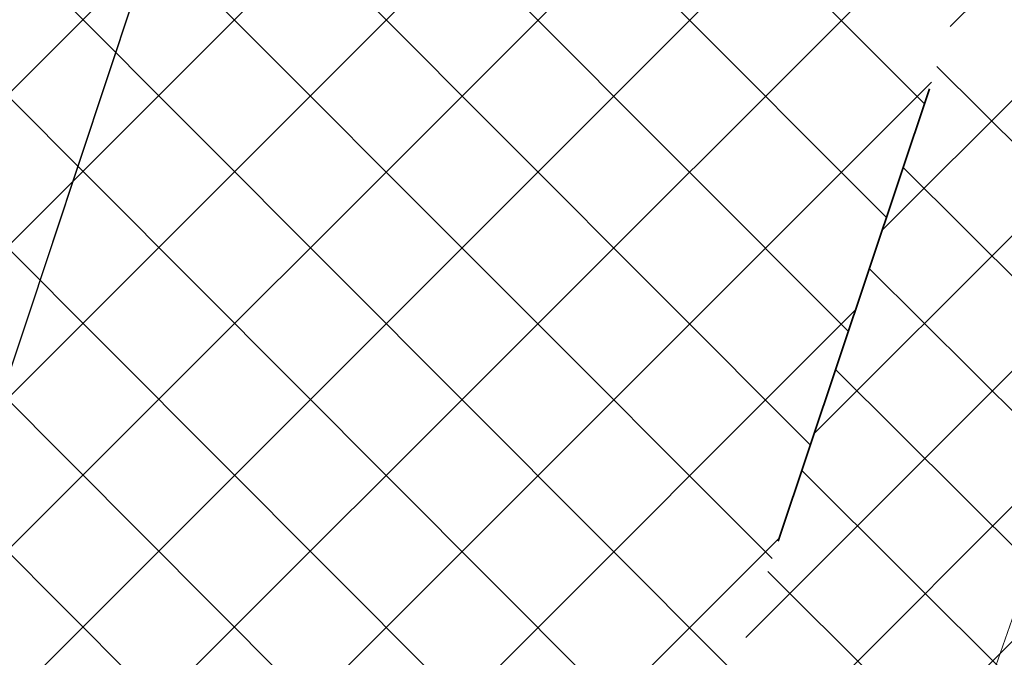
# Model space of a CAD drawing. Header units: metres. Extents: x 6599594 to 6600699, y 5687867 to 5691114.
# Tile 213 of 256: x 6599966.48 to 6599968.55, y 5688922.26 to 5688923.59. Entities that reach past the tile are written whole.
import ezdxf

# ---------------------------------------------------------------- set-up
doc = ezdxf.new("R2010")
doc.units = ezdxf.units.M
doc.header["$MEASUREMENT"] = 0
for name, pattern in [('1', [0]), ('BUG', [1.5, 1, -0.5]), ('GUK', [2, 1.5, -0.5]), ('GUZ', [1, 0.5, -0.5])]:
    doc.linetypes.add(name, pattern=pattern)
for name, color, linetype, lineweight in [('_kolor chodnik', 50, '1', 5), ('_kolor jezdnia', 4, '1', 0), ('_kolor pobocze', 211, '1', 5), ('_kolor zjazdy kostka', 7, '1', 5), ('_kolor ścieżka @ 1', 10, '1', 0), ('_obrzeze', 10, 'BUG', 35), ('Dzialki', 130, '1', 30), ('Kontury', 252, 'GUK', 9), ('OT_Komunikacja', 7, 'CONTINUOUS', 0), ('Uzytki', 252, 'GUZ', 9)]:
    doc.layers.add(name, color=color, linetype=linetype, lineweight=lineweight)
pattern_1 = [(45, (0, 0), (-0.1414213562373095, 0.1414213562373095), []), (135, (0, 0), (-0.1414213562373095, -0.1414213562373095), [])]

msp = doc.modelspace()

# ---------------------------------------------------------------- hatches: boundary and pattern name
at = {"layer": '_kolor chodnik'}
h = msp.add_hatch(dxfattribs=at)
h.set_pattern_fill('ANSI37', color=256, scale=1.6)
h.set_pattern_definition(pattern_1)
h.paths.add_polyline_path([(6599849.938171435, 5688542.085872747), (6599852.232147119, 5688548.938742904), (6599853.573135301, 5688548.489851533), (6599853.827082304, 5688549.248475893), (6599851.793849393, 5688549.929093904), (6599849.895278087, 5688548.982823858), (6599847.823506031, 5688542.793750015)])
edge = h.paths.add_edge_path()
edge.add_line((6600018.106075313, 5689087.454911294), (6600022.42781917, 5689091.229234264))
edge.add_line((6600022.42781917, 5689091.229234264), (6600020.233254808, 5689093.742094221))
edge.add_line((6600020.233254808, 5689093.742094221), (6600017.159471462, 5689091.057656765))
edge.add_arc((6600023.275194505, 5689085.385140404), 8.34143334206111, 137.1531558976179, 148.8016577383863)
edge.add_line((6600016.140105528, 5689089.706021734), (6600018.106075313, 5689087.454911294))
h.paths.add_polyline_path([(6600038.501784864, 5689187.59229436), (6600037.906968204, 5689187.700586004), (6600037.638296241, 5689186.224843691), (6600038.240083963, 5689186.115282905)])
h.paths.add_polyline_path([(6600069.098302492, 5689360.276020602), (6600068.321239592, 5689360.413462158), (6600068.064048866, 5689358.936495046), (6600068.836639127, 5689358.799546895)])
h.paths.add_polyline_path([(6600082.393785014, 5689362.950258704), (6600082.941124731, 5689366.103121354), (6600081.481377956, 5689366.361351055), (6600080.923159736, 5689363.210828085)])
h.paths.add_polyline_path([(6600074.022236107, 5689388.065861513), (6600072.983907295, 5689388.249860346), (6600072.723374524, 5689386.772538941), (6600073.760538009, 5689386.588865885)])
h.paths.add_polyline_path([(6600105.602402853, 5689486.45426531), (6600106.738797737, 5689489.760539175), (6600105.28818975, 5689490.281952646), (6600104.132785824, 5689486.965912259)])
h.paths.add_polyline_path([(6600132.519778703, 5689678.737346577), (6600131.636986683, 5689678.922259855), (6600131.330470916, 5689677.453953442), (6600132.212256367, 5689677.269208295)])
h.paths.add_polyline_path([(6600156.649397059, 5689798.7449027), (6600156.48800471, 5689797.95886096), (6600157.450195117, 5689797.757316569), (6600157.615023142, 5689798.542205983)])
h.paths.add_polyline_path([(6600189.055358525, 5689948.643107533), (6600187.902868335, 5689948.884512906), (6600187.600024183, 5689947.417400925), (6600188.748131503, 5689947.176379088)])
edge = h.paths.add_edge_path()
edge.add_line((6600204.459383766, 5690032.969035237), (6600204.153258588, 5690031.227801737))
edge.add_arc((6600202.328347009, 5690027.299936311), 4.331100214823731, 41.853001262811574, 65.08011546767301, ccw=False)
edge.add_arc((6600032.903931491, 5690051.979071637), 174.020003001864, 352.8070218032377, 353.495463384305)
edge.add_arc((6600202.372679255, 5690027.343587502), 5.999999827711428, 55.12102442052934, 69.64815978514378)
edge = h.paths.add_edge_path()
edge.add_line((6600205.046027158, 5690040.265402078), (6600204.972740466, 5690038.483452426))
edge.add_arc((6600203.986269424, 5690044.401803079), 5.999999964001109, 279.4630688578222, 294.9140560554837)
edge.add_line((6600206.513819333, 5690038.960158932), (6600206.607027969, 5690041.030672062))
edge.add_arc((6600203.986269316, 5690044.401803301), 4.270000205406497, 284.3702444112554, 307.86193139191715, ccw=False)
edge = h.paths.add_edge_path()
edge.add_arc((6600203.547470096, 5690044.558759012), 6.446878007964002, 324.43500910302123, 356.20133685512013, ccw=False)
edge.add_arc((6600203.986269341, 5690044.401803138), 6.000000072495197, 323.2169970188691, 357.4193489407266)
h.paths.add_polyline_path([(6600208.910055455, 5690121.713696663), (6600208.146285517, 5690121.748120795), (6600207.125602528, 5690121.794124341), (6600209.971605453, 5690121.665851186)])
edge = h.paths.add_edge_path()
edge.add_line((6600238.769818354, 5690481.648294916), (6600240.338176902, 5690490.87374652))
edge.add_line((6600240.338176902, 5690490.87374652), (6600241.251295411, 5690510.829461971))
edge.add_line((6600241.251295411, 5690510.829461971), (6600239.524022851, 5690510.928942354))
edge.add_line((6600239.524022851, 5690510.928942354), (6600238.633343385, 5690491.167757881))
edge.add_line((6600238.633343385, 5690491.167757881), (6600234.579716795, 5690467.661262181))
edge.add_line((6600234.579716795, 5690467.661262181), (6600234.449796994, 5690464.966873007))
edge.add_arc((6600242.443669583, 5690464.607462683), 8.001948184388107, 177.4256737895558, 268.2543056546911)
edge.add_line((6600242.199903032, 5690456.609228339), (6600242.216657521, 5690457.359274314))
edge.add_line((6600242.216657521, 5690457.359274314), (6600242.305257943, 5690458.836738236))
edge.add_arc((6600242.444504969, 5690464.607952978), 5.772894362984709, 177.0298084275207, 268.6178439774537, ccw=False)
edge.add_line((6600236.679365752, 5690464.907083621), (6600236.951876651, 5690470.95443634))
edge.add_line((6600236.951876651, 5690470.95443634), (6600238.15078669, 5690478.210832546))
edge.add_line((6600238.15078669, 5690478.210832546), (6600238.769818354, 5690481.648294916))
h.paths.add_polyline_path([(6600238.769818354, 5690481.648294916), (6600238.15078669, 5690478.210832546), (6600239.670056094, 5690477.930590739), (6600240.266710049, 5690481.376366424)])
edge = h.paths.add_edge_path()
edge.add_line((6600223.366500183, 5690460.339976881), (6600223.278629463, 5690457.997544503))
edge.add_arc((6600220.967166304, 5690465.656339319), 7.999999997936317, 286.7940807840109, 300.2738222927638)
edge.add_line((6600225.000231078, 5690458.747331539), (6600225.240084, 5690461.623695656))
edge.add_arc((6600221.105749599, 5690465.648640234), 5.76999998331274, 293.06724424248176, 315.7681070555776, ccw=False)
edge = h.paths.add_edge_path()
edge.add_arc((6600220.025145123, 5690444.676291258), 5.770000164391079, 37.996647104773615, 59.94382588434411, ccw=False)
edge.add_line((6600224.572175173, 5690448.22839199), (6600224.817793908, 5690451.081798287))
edge.add_arc((6600220.025145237, 5690444.676291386), 7.999999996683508, 53.19588653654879, 68.15166733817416)
edge.add_line((6600223.00235276, 5690452.101669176), (6600222.91504296, 5690449.670427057))
edge = h.paths.add_edge_path()
edge.add_arc((6600221.105749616, 5690465.648640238), 7.999999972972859, 328.0222308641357, 357.0132597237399)
edge.add_line((6600229.094882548, 5690465.23180147), (6600229.218816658, 5690467.593604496))
edge.add_line((6600229.218816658, 5690467.593604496), (6600228.218919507, 5690467.645774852))
edge.add_line((6600228.218919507, 5690467.645774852), (6600227.891778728, 5690461.411918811))
h.paths.add_polyline_path([(6600200.980142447, 5690012.236744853), (6600202.317278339, 5690011.956662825), (6600202.522293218, 5690012.935421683), (6600201.182321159, 5690013.216097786)])
h.paths.add_polyline_path([(6600196.457878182, 5689983.98337835), (6600195.202332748, 5689984.246370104), (6600194.899091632, 5689982.777335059), (6600196.150355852, 5689982.515240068)])
edge = h.paths.add_edge_path()
edge.add_line((6600112.305909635, 5689517.991018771), (6600112.691041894, 5689519.807934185))
edge.add_line((6600112.691041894, 5689519.807934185), (6600113.245521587, 5689522.423769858))
edge.add_line((6600113.245521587, 5689522.423769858), (6600111.553124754, 5689522.782507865))
edge.add_line((6600111.553124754, 5689522.782507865), (6600107.405864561, 5689503.21722655))
edge.add_line((6600107.405864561, 5689503.21722655), (6600099.494506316, 5689480.361667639))
edge.add_line((6600099.494506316, 5689480.361667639), (6600099.182814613, 5689478.891218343))
edge.add_arc((6600107.008997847, 5689477.232359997), 8.000059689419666, 168.0325629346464, 257.7529108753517)
edge.add_line((6600105.311960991, 5689469.414366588), (6600105.784990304, 5689471.593619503))
edge.add_arc((6600107.008927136, 5689477.232314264), 5.769999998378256, 168.0321375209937, 257.7533362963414, ccw=False)
edge.add_line((6600101.364343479, 5689478.42879883), (6600101.647245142, 5689479.76342708))
edge.add_line((6600101.647245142, 5689479.76342708), (6600104.132785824, 5689486.965912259))
edge.add_line((6600104.132785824, 5689486.965912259), (6600105.28818975, 5689490.281952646))
edge.add_line((6600105.28818975, 5689490.281952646), (6600108.240043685, 5689498.809726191))
edge.add_line((6600108.240043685, 5689498.809726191), (6600112.305909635, 5689517.991018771))
h.paths.add_polyline_path([(6600136.009573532, 5689645.499114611), (6600138.333647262, 5689645.012304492), (6600138.661671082, 5689646.578318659), (6600134.869459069, 5689647.372651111)])
at = {"layer": '_kolor jezdnia'}
h = msp.add_hatch(dxfattribs=at)
h.set_pattern_fill('ANSI37', color=4, scale=3.5)
h.set_pattern_definition([(45, (0, 0), (-0.3093592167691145, 0.3093592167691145), []), (135, (0, 0), (-0.3093592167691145, -0.3093592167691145), [])])
edge = h.paths.add_edge_path()
edge.add_line((6599833.066047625, 5688539.933393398), (6599850.649511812, 5688527.983462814))
edge.add_arc((6599857.337592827, 5688536.653968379), 10.95025544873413, 169.5012687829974, 232.3548431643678, ccw=False)
edge.add_arc((6599858.085851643, 5688536.618142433), 11.69295282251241, 162.2507788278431, 169.9967502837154, ccw=False)
edge.add_line((6599846.949484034, 5688540.182754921), (6599847.823506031, 5688542.793750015))
edge.add_line((6599847.823506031, 5688542.793750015), (6599849.895278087, 5688548.982823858))
edge.add_line((6599849.895278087, 5688548.982823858), (6599852.434748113, 5688556.56906746))
edge.add_line((6599852.434748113, 5688556.56906746), (6599928.48625871, 5688783.760284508))
edge.add_line((6599928.48625871, 5688783.760284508), (6599931.025728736, 5688791.34652811))
edge.add_line((6599931.025728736, 5688791.34652811), (6599996.657773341, 5688987.411326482))
edge.add_line((6599996.657773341, 5688987.411326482), (6599999.197243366, 5688994.997570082))
edge.add_line((6599999.197243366, 5688994.997570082), (6600021.930100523, 5689062.908193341))
edge.add_line((6600021.930100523, 5689062.908193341), (6600017.620224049, 5689067.371531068))
edge.add_line((6600017.620224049, 5689067.371531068), (6600016.714558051, 5689064.654078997))
edge.add_line((6600016.714558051, 5689064.654078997), (6600012.423620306, 5689051.835617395))
edge.add_line((6600012.423620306, 5689051.835617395), (6600009.884150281, 5689044.249373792))
edge.add_line((6600009.884150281, 5689044.249373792), (6599977.53516164, 5688947.612159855))
edge.add_line((6599977.53516164, 5688947.612159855), (6599974.995691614, 5688940.025916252))
edge.add_line((6599974.995691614, 5688940.025916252), (6599942.096912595, 5688841.746295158))
edge.add_line((6599942.096912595, 5688841.746295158), (6599939.557442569, 5688834.160051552))
edge.add_line((6599939.557442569, 5688834.160051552), (6599882.679288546, 5688664.246042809))
edge.add_line((6599882.679288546, 5688664.246042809), (6599880.139818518, 5688656.659799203))
edge.add_line((6599880.139818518, 5688656.659799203), (6599852.46454386, 5688573.984527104))
edge.add_line((6599852.46454386, 5688573.984527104), (6599842.470137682, 5688544.127903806))
edge.add_arc((6599835.706422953, 5688546.652910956), 7.219660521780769, 248.5480913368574, 339.52856074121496, ccw=False)
h.paths.add_polyline_path([(6600044.653202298, 5689172.271628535), (6600046.276244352, 5689181.431901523), (6600047.759199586, 5689189.801539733), (6600051.0603021, 5689208.432603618), (6600052.368792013, 5689215.817578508), (6600054.808584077, 5689229.587499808), (6600056.11707399, 5689236.972474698), (6600057.346666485, 5689243.912161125), (6600058.655146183, 5689251.297078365), (6600058.831439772, 5689252.292060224), (6600060.098987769, 5689259.445963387), (6600060.139929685, 5689259.677035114), (6600061.407468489, 5689266.830886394), (6600072.329030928, 5689328.470998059), (6600073.637511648, 5689335.855921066), (6600077.337304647, 5689356.73715072), (6600078.820259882, 5689365.106788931), (6600081.142794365, 5689378.214921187), (6600082.538516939, 5689386.092227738), (6600095.187867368, 5689457.483787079), (6600091.082877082, 5689465.8405575), (6600089.043088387, 5689454.328211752), (6600087.870641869, 5689447.711051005), (6600087.560133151, 5689445.958573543), (6600086.562151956, 5689440.326076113), (6600082.433200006, 5689417.022719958), (6600080.95024477, 5689408.65308175), (6600077.202698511, 5689387.502337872), (6600075.719743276, 5689379.132699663), (6600073.469199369, 5689366.430874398), (6600071.986244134, 5689358.061236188), (6600069.98686466, 5689346.776955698), (6600068.591142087, 5689338.899649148), (6600065.559290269, 5689321.78820693), (6600064.163567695, 5689313.910900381), (6600059.719426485, 5689288.828650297), (6600058.323703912, 5689280.951343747), (6600057.563846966, 5689276.662793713), (6600056.168124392, 5689268.785487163), (6600054.804920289, 5689261.091711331), (6600053.409197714, 5689253.21440478), (6600053.264817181, 5689252.399536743), (6600051.869094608, 5689244.522230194), (6600051.183555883, 5689240.653124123), (6600049.787833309, 5689232.775817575), (6600046.593849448, 5689214.749319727), (6600045.198126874, 5689206.872013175), (6600044.41754409, 5689202.466488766), (6600042.934588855, 5689194.096850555), (6600036.429952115, 5689157.38538759), (6600034.946996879, 5689149.01574938), (6600030.579776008, 5689124.367629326), (6600027.529365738, 5689107.151445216), (6600024.895072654, 5689094.014582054), (6600030.583685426, 5689094.264316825), (6600032.945013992, 5689106.191885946), (6600043.170247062, 5689163.901990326)])
edge = h.paths.add_edge_path()
edge.add_line((6600111.106812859, 5689535.144351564), (6600111.256844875, 5689535.85214863))
edge.add_line((6600111.256844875, 5689535.85214863), (6600112.915748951, 5689543.678261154))
edge.add_line((6600112.915748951, 5689543.678261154), (6600117.304772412, 5689564.384094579))
edge.add_line((6600117.304772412, 5689564.384094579), (6600119.067357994, 5689572.699339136))
edge.add_line((6600119.067357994, 5689572.699339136), (6600120.087667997, 5689577.512794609))
edge.add_line((6600120.087667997, 5689577.512794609), (6600121.642890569, 5689584.849775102))
edge.add_line((6600121.642890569, 5689584.849775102), (6600128.436769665, 5689616.900852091))
edge.add_line((6600128.436769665, 5689616.900852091), (6600129.991992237, 5689624.237832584))
edge.add_line((6600129.991992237, 5689624.237832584), (6600132.660554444, 5689636.827148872))
edge.add_line((6600132.660554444, 5689636.827148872), (6600133.208838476, 5689639.444704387))
edge.add_line((6600133.208838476, 5689639.444704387), (6600134.848957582, 5689647.274775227))
edge.add_line((6600134.848957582, 5689647.274775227), (6600138.97649476, 5689666.979995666))
edge.add_line((6600138.97649476, 5689666.979995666), (6600140.51410642, 5689674.320687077))
edge.add_line((6600140.51410642, 5689674.320687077), (6600145.209128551, 5689696.735129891))
edge.add_line((6600145.209128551, 5689696.735129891), (6600146.746740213, 5689704.075821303))
edge.add_line((6600146.746740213, 5689704.075821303), (6600151.462308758, 5689726.588354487))
edge.add_line((6600151.462308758, 5689726.588354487), (6600152.999920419, 5689733.929045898))
edge.add_line((6600152.999920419, 5689733.929045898), (6600155.244070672, 5689744.642813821))
edge.add_line((6600155.244070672, 5689744.642813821), (6600156.781682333, 5689751.983505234))
edge.add_line((6600156.781682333, 5689751.983505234), (6600161.635515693, 5689775.156126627))
edge.add_line((6600161.635515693, 5689775.156126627), (6600163.378142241, 5689783.475576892))
edge.add_line((6600163.378142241, 5689783.475576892), (6600163.850769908, 5689785.731942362))
edge.add_line((6600163.850769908, 5689785.731942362), (6600167.028500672, 5689800.902704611))
edge.add_line((6600167.028500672, 5689800.902704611), (6600179.49088801, 5689860.399222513))
edge.add_line((6600179.49088801, 5689860.399222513), (6600181.233514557, 5689868.718672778))
edge.add_line((6600181.233514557, 5689868.718672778), (6600181.84713393, 5689871.648144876))
edge.add_line((6600181.84713393, 5689871.648144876), (6600183.384745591, 5689878.988836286))
edge.add_line((6600183.384745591, 5689878.988836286), (6600184.935818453, 5689886.393792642))
edge.add_line((6600184.935818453, 5689886.393792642), (6600186.575937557, 5689894.223863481))
edge.add_line((6600186.575937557, 5689894.223863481), (6600194.05133812, 5689929.912074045))
edge.add_line((6600194.05133812, 5689929.912074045), (6600195.691457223, 5689937.742144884))
edge.add_line((6600195.691457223, 5689937.742144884), (6600202.915799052, 5689972.231779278))
edge.add_line((6600202.915799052, 5689972.231779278), (6600204.555918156, 5689980.061850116))
edge.add_line((6600204.555918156, 5689980.061850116), (6600206.062781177, 5689987.255744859))
edge.add_line((6600206.062781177, 5689987.255744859), (6600207.702900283, 5689995.085815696))
edge.add_line((6600207.702900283, 5689995.085815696), (6600210.232559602, 5690007.162628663))
edge.add_line((6600210.232559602, 5690007.162628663), (6600211.694938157, 5690014.144150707))
edge.add_arc((6600028.177652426, 5690052.584442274), 187.5000004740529, 348.1696294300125, 357.4195276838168)
edge.add_line((6600215.487522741, 5690044.142720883), (6600208.310270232, 5690026.480446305))
edge.add_arc((6600032.903933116, 5690051.97907145), 177.2500013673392, 348.1696294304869, 351.7289130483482, ccw=False)
edge.add_line((6600206.38894146, 5690015.640182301), (6600205.966941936, 5690013.625519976))
edge.add_line((6600205.966941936, 5690013.625519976), (6600204.326822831, 5690005.795449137))
edge.add_line((6600204.326822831, 5690005.795449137), (6600197.076961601, 5689971.183982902))
edge.add_line((6600197.076961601, 5689971.183982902), (6600195.334335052, 5689962.864532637))
edge.add_line((6600195.334335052, 5689962.864532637), (6600193.44722506, 5689953.855305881))
edge.add_line((6600193.44722506, 5689953.855305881), (6600191.909227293, 5689946.512771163))
edge.add_line((6600191.909227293, 5689946.512771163), (6600185.496844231, 5689915.899498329))
edge.add_line((6600185.496844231, 5689915.899498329), (6600183.856521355, 5689908.068454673))
edge.add_line((6600183.856521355, 5689908.068454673), (6600182.066605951, 5689899.523243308))
edge.add_line((6600182.066605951, 5689899.523243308), (6600180.32407057, 5689891.204228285))
edge.add_line((6600180.32407057, 5689891.204228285), (6600174.320344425, 5689862.541919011))
edge.add_line((6600174.320344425, 5689862.541919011), (6600172.577809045, 5689854.222903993))
edge.add_line((6600172.577809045, 5689854.222903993), (6600163.663810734, 5689811.666703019))
edge.add_line((6600163.663810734, 5689811.666703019), (6600162.023782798, 5689803.837067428))
edge.add_line((6600162.023782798, 5689803.837067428), (6600160.924220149, 5689798.587659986))
edge.add_line((6600160.924220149, 5689798.587659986), (6600159.279208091, 5689790.734229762))
edge.add_line((6600159.279208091, 5689790.734229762), (6600157.107250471, 5689780.365115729))
edge.add_line((6600157.107250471, 5689780.365115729), (6600155.462238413, 5689772.511685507))
edge.add_line((6600155.462238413, 5689772.511685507), (6600153.380318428, 5689762.572418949))
edge.add_line((6600153.380318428, 5689762.572418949), (6600151.735124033, 5689754.718118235))
edge.add_line((6600151.735124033, 5689754.718118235), (6600148.586504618, 5689739.686336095))
edge.add_line((6600148.586504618, 5689739.686336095), (6600146.885007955, 5689731.563243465))
edge.add_line((6600146.885007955, 5689731.563243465), (6600141.75088822, 5689707.052510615))
edge.add_line((6600141.75088822, 5689707.052510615), (6600140.110896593, 5689699.223048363))
edge.add_line((6600140.110896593, 5689699.223048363), (6600133.483561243, 5689667.583574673))
edge.add_line((6600133.483561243, 5689667.583574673), (6600131.860394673, 5689659.834436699))
edge.add_line((6600131.860394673, 5689659.834436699), (6600131.740984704, 5689659.26436315))
edge.add_line((6600131.740984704, 5689659.26436315), (6600130.117814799, 5689651.515209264))
edge.add_line((6600130.117814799, 5689651.515209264), (6600127.27873359, 5689637.961189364))
edge.add_line((6600127.27873359, 5689637.961189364), (6600126.924568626, 5689636.290366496))
edge.add_line((6600126.924568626, 5689636.290366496), (6600125.166244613, 5689627.995226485))
edge.add_line((6600125.166244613, 5689627.995226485), (6600118.009503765, 5689594.232298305))
edge.add_line((6600118.009503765, 5689594.232298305), (6600116.25117975, 5689585.937158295))
edge.add_line((6600116.25117975, 5689585.937158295), (6600113.665314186, 5689573.737975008))
edge.add_line((6600113.665314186, 5689573.737975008), (6600111.898534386, 5689565.402943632))
edge.add_line((6600111.898534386, 5689565.402943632), (6600104.889982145, 5689532.339115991))
edge.add_line((6600104.889982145, 5689532.339115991), (6600103.22663594, 5689524.492047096))
edge.add_line((6600103.22663594, 5689524.492047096), (6600096.623876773, 5689493.342605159))
edge.add_line((6600096.623876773, 5689493.342605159), (6600094.968986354, 5689485.535427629))
edge.add_line((6600094.968986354, 5689485.535427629), (6600094.300101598, 5689482.379870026))
edge.add_line((6600094.300101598, 5689482.379870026), (6600099.182814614, 5689478.891218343))
edge.add_line((6600099.182814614, 5689478.891218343), (6600099.494506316, 5689480.361667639))
edge.add_line((6600099.494506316, 5689480.361667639), (6600111.106812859, 5689535.144351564))
edge = h.paths.add_edge_path()
edge.add_arc((6600239.213891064, 5690851.400367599), 10.00000000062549, -2.8342403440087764, 76.13703556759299, ccw=False)
edge.add_line((6600249.201658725, 5690850.905901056), (6600249.082723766, 5690848.503524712))
edge.add_line((6600249.082723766, 5690848.503524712), (6600247.016487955, 5690806.767468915))
edge.add_line((6600247.016487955, 5690806.767468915), (6600246.092398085, 5690789.152178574))
edge.add_line((6600246.092398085, 5690789.152178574), (6600233.768116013, 5690572.015170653))
edge.add_line((6600233.768116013, 5690572.015170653), (6600228.959056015, 5690465.296202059))
edge.add_line((6600228.959056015, 5690465.296202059), (6600234.588724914, 5690465.017134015))
edge.add_line((6600234.588724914, 5690465.017134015), (6600239.262540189, 5690571.767576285))
edge.add_line((6600239.262540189, 5690571.767576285), (6600252.50503885, 5690806.400146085))
edge.add_line((6600252.50503885, 5690806.400146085), (6600254.569211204, 5690848.094521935))
edge.add_arc((6600262.559425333, 5690847.6989487), 7.999999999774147, 76.13703557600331, 177.1657596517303, ccw=False)
edge.add_line((6600264.476229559, 5690855.465921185), (6600241.609896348, 5690861.109083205))
edge = h.paths.add_edge_path()
edge.add_line((6600250.031475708, 5690451.625307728), (6600250.231741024, 5690455.772579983))
edge.add_line((6600250.231741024, 5690455.772579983), (6600246.257763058, 5690456.417303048))
edge.add_line((6600246.257763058, 5690456.417303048), (6600242.171761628, 5690456.61060902))
edge.add_arc((6600242.563100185, 5690464.586983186), 7.985968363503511, 176.9123644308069, 267.1911945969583, ccw=False)
edge.add_line((6600234.588724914, 5690465.017134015), (6600228.959056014, 5690465.296202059))
edge.add_arc((6600220.965133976, 5690465.657286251), 8.002072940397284, 267.8289300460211, 357.413716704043, ccw=False)
edge.add_line((6600220.661989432, 5690457.660957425), (6600212.406915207, 5690458.119572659))
edge.add_line((6600212.406915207, 5690458.119572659), (6600208.431872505, 5690457.817501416))
edge.add_line((6600208.431872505, 5690457.817501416), (6600208.233912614, 5690454.548331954))
edge.add_line((6600208.233912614, 5690454.548331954), (6600212.129565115, 5690453.127270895))
edge.add_line((6600212.129565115, 5690453.127270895), (6600218.640548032, 5690452.76554962))
edge.add_line((6600218.640548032, 5690452.76554962), (6600216.486747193, 5690452.885205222))
edge.add_line((6600216.486747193, 5690452.885205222), (6600220.468905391, 5690452.663974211))
edge.add_arc((6600220.025145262, 5690444.676291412), 7.99999997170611, -0.3386579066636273, 86.8201700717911, ccw=False)
edge.add_line((6600228.025005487, 5690444.629006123), (6600227.803602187, 5690439.649256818))
edge.add_line((6600227.803602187, 5690439.649256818), (6600226.885525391, 5690435.936828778))
edge.add_line((6600226.885525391, 5690435.936828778), (6600225.534849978, 5690405.967249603))
edge.add_line((6600225.534849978, 5690405.967249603), (6600226.115199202, 5690402.187514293))
edge.add_line((6600226.115199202, 5690402.187514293), (6600213.445139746, 5690121.008786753))
edge.add_line((6600213.445139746, 5690121.008786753), (6600213.352800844, 5690118.960058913))
edge.add_line((6600213.352800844, 5690118.960058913), (6600209.980184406, 5690044.131649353))
edge.add_arc((6600203.98626942, 5690044.401803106), 5.999999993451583, 257.4162346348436, 357.41934921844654, ccw=False)
edge.add_line((6600202.679069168, 5690038.545931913), (6600201.589735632, 5690033.666039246))
edge.add_line((6600201.589735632, 5690033.666039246), (6600203.67987942, 5690033.199458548))
edge.add_arc((6600202.372679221, 5690027.343587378), 5.999999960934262, -8.27108729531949, 77.41623506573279, ccw=False)
edge.add_line((6600208.310270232, 5690026.480446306), (6600215.487522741, 5690044.142720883))
edge.add_line((6600215.487522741, 5690044.142720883), (6600216.199687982, 5690059.9446614))
edge.add_line((6600216.199687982, 5690059.9446614), (6600216.537356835, 5690067.437056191))
edge.add_line((6600216.537356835, 5690067.437056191), (6600223.893528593, 5690230.66011469))
edge.add_line((6600223.893528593, 5690230.66011469), (6600224.231197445, 5690238.152509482))
edge.add_line((6600224.231197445, 5690238.152509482), (6600233.507835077, 5690443.987992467))
edge.add_arc((6600241.499722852, 5690443.627812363), 7.999999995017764, 87.29208981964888, 177.4195277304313, ccw=False)
edge.add_line((6600241.877677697, 5690451.618879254), (6600246.021541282, 5690451.422886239))
edge.add_line((6600246.021541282, 5690451.422886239), (6600246.427694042, 5690451.44338883))
edge.add_line((6600246.427694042, 5690451.44338883), (6600246.79397003, 5690451.461878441))
edge.add_line((6600246.79397003, 5690451.461878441), (6600250.031475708, 5690451.625307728))
edge = h.paths.add_edge_path()
edge.add_line((6600007.33756506, 5689086.20374581), (6600006.980466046, 5689080.740822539))
edge.add_line((6600006.980466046, 5689080.740822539), (6600007.229745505, 5689080.720859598))
edge.add_line((6600007.229745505, 5689080.720859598), (6600008.093335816, 5689080.601653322))
edge.add_line((6600008.093335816, 5689080.601653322), (6600008.702681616, 5689080.53831051))
edge.add_arc((6600008.140193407, 5689070.554142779), 9.999999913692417, -18.557800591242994, 86.77547804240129, ccw=False)
edge.add_line((6600017.620224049, 5689067.371531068), (6600021.930100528, 5689062.908193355))
edge.add_arc((6599734.83819726, 5689159.011261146), 302.7499967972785, 341.4922000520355, 343.8640860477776)
edge.add_arc((6600034.895369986, 5689072.315877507), 9.581213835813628, 98.63328270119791, 164.5273290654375, ccw=False)
edge.add_line((6600033.457137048, 5689081.788529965), (6600033.832640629, 5689081.798737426))
edge.add_line((6600033.832640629, 5689081.798737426), (6600034.422462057, 5689082.05700874))
edge.add_line((6600034.422462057, 5689082.05700874), (6600036.833623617, 5689082.139040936))
edge.add_line((6600036.833623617, 5689082.139040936), (6600036.730225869, 5689087.148851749))
edge.add_line((6600036.730225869, 5689087.148851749), (6600036.579860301, 5689087.134303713))
edge.add_arc((6600036.479565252, 5689093.136286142), 6.002820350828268, 169.1687651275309, 270.9573417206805, ccw=False)
edge.add_line((6600030.583685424, 5689094.264316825), (6600024.895072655, 5689094.014582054))
edge.add_arc((6600015.200558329, 5689096.162123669), 9.929528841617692, 271.0943432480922, 347.5094668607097, ccw=False)
edge.add_arc((6600014.909438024, 5689089.646776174), 3.446070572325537, 264.4236009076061, 278.0194998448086, ccw=False)
edge.add_line((6600014.574573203, 5689086.217014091), (6600014.299554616, 5689086.232508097))
edge.add_line((6600014.299554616, 5689086.232508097), (6600010.474232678, 5689086.448019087))
edge.add_line((6600010.474232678, 5689086.448019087), (6600007.33756506, 5689086.20374581))
edge = h.paths.add_edge_path()
edge.add_line((6600105.490725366, 5689463.953528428), (6600106.927559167, 5689464.047234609))
edge.add_line((6600106.927559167, 5689464.047234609), (6600107.835, 5689468.66))
edge.add_line((6600107.835, 5689468.66), (6600105.311960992, 5689469.414366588))
edge.add_arc((6600107.008997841, 5689477.232359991), 8.000059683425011, 168.0325628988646, 257.75291091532, ccw=False)
edge.add_line((6600099.182814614, 5689478.891218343), (6600094.300101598, 5689482.379870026))
edge.add_arc((6600586.245114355, 5689378.104238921), 502.8750369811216, 168.032376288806, 169.9522165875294)
edge.add_line((6600091.082877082, 5689465.8405575), (6600095.187867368, 5689457.483787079))
edge.add_arc((6600103.065173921, 5689456.088064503), 8.000000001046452, 77.7533362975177, 169.9524553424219, ccw=False)
edge.add_line((6600104.762140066, 5689463.906012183), (6600105.490725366, 5689463.953528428))
at = {"layer": '_kolor pobocze'}
h = msp.add_hatch(dxfattribs=at)
h.set_pattern_fill('ANSI37', color=256, scale=1.6)
h.set_pattern_definition(pattern_1)
edge = h.paths.add_edge_path()
edge.add_line((6600035.926965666, 5689101.569442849), (6600036.046865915, 5689102.311543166))
edge.add_arc((6600058.171848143, 5689233.778275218), 133.3154772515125, 259.4578941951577, 260.4470163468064, ccw=False)
edge.add_line((6600033.780707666, 5689102.713067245), (6600032.142559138, 5689101.847662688))
edge.add_arc((6599734.838175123, 5689159.011266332), 302.7500195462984, 347.6801154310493, 349.11639019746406, ccw=False)
edge.add_arc((6600036.478170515, 5689093.133441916), 6.000000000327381, 167.68011541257, 271.5571101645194)
edge.add_line((6600036.64121064, 5689087.1356575), (6600036.730491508, 5689087.137804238))
edge.add_line((6600036.730491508, 5689087.137804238), (6600036.712463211, 5689087.887583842))
edge.add_line((6600036.712463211, 5689087.887583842), (6600036.559840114, 5689087.884077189))
edge.add_arc((6600036.482532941, 5689093.14290691), 5.259397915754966, 170.6455005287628, 270.8422131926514, ccw=False)
edge.add_arc((6600545.796425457, 5688991.216220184), 524.6691769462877, 167.9170060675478, 168.7028219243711, ccw=False)
edge.add_line((6600032.751078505, 5689101.044345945), (6600034.011432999, 5689101.917298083))
edge.add_line((6600034.011432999, 5689101.917298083), (6600035.926965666, 5689101.569442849))
edge = h.paths.add_edge_path()
edge.add_line((6600002.828843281, 5688994.032881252), (6600003.066918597, 5688994.74409159))
edge.add_line((6600003.066918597, 5688994.74409159), (6600001.227880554, 5688995.359703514))
edge.add_line((6600001.227880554, 5688995.359703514), (6600000.55876659, 5688996.702196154))
edge.add_line((6600000.55876659, 5688996.702196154), (6600022.641310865, 5689062.67011804))
edge.add_arc((6599734.838193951, 5689159.011262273), 303.5000002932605, 341.4922000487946, 343.8640860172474)
edge.add_arc((6600035.267451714, 5689072.092773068), 9.250000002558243, 91.55711016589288, 163.8640860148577, ccw=False)
edge.add_line((6600035.016098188, 5689081.339357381), (6600036.868703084, 5689081.389717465))
edge.add_line((6600036.868703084, 5689081.389717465), (6600036.850674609, 5689082.139504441))
edge.add_line((6600036.850674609, 5689082.139504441), (6600034.99571817, 5689082.089080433))
edge.add_arc((6600035.267451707, 5689072.092773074), 9.999999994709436, 91.55711014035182, 163.8640860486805)
edge.add_arc((6599734.838192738, 5689159.011262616), 302.7500015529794, 341.4922000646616, 343.8640860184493, ccw=False)
edge.add_line((6600021.930100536, 5689062.908193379), (6599999.748942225, 5688996.645678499))
edge.add_line((6599999.748942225, 5688996.645678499), (6600000.695212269, 5688994.747107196))
edge.add_line((6600000.695212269, 5688994.747107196), (6600002.828843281, 5688994.032881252))
h.paths.add_polyline_path([(6599971.7492186, 5688907.297112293), (6599971.084233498, 5688908.631320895), (6599997.822068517, 5688988.526766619), (6599999.164561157, 5688989.195880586), (6600001.003599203, 5688988.580268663), (6600001.241674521, 5688989.291479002), (6599999.108043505, 5688990.005704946), (6599997.209472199, 5688989.059434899), (6599970.270280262, 5688908.583087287), (6599971.216550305, 5688906.684515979), (6599973.350181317, 5688905.970290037), (6599973.588256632, 5688906.681500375)])
h.paths.add_polyline_path([(6599932.504667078, 5688790.060553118), (6599931.835553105, 5688791.403045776), (6599968.343406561, 5688900.4641754), (6599969.685899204, 5688901.133289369), (6599971.524937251, 5688900.517677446), (6599971.763012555, 5688901.228887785), (6599969.629381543, 5688901.94311373), (6599967.730810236, 5688900.996843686), (6599931.025728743, 5688791.34652811), (6599931.971998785, 5688789.447956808), (6599934.105629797, 5688788.73373086), (6599934.343705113, 5688789.4449412)])
at = {"layer": '_kolor zjazdy kostka'}
h = msp.add_hatch(dxfattribs=at)
h.set_pattern_fill('ANSI37', color=256, scale=1.6)
h.set_pattern_definition(pattern_1)
h.paths.add_polyline_path([(6600244.137440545, 5690813.934732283), (6600242.369522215, 5690814.022127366), (6600242.097568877, 5690808.528921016), (6600243.865482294, 5690808.441426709)])
h.paths.add_polyline_path([(6600247.012128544, 5690806.679412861), (6600247.442736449, 5690815.377295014), (6600247.393289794, 5690814.378518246), (6600247.113277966, 5690808.722537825)])
h.paths.add_polyline_path([(6600242.297085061, 5690788.088808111), (6600240.958726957, 5690788.155683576), (6600240.648818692, 5690782.664569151), (6600241.987258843, 5690782.599147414)])
h.paths.add_polyline_path([(6600245.558275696, 5690780.919298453), (6600246.037231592, 5690789.405686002), (6600244.985820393, 5690788.453468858), (6600244.612601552, 5690781.981345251)])
h.paths.add_polyline_path([(6600241.348405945, 5690723.711515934), (6600242.272017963, 5690722.691689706), (6600242.749709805, 5690731.155680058), (6600241.698138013, 5690730.203317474), (6600241.472690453, 5690726.27550499)])
h.paths.add_polyline_path([(6600225.772794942, 5690394.589141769), (6600224.731429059, 5690393.637598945), (6600224.461246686, 5690387.644646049), (6600225.412923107, 5690386.603142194)])
h.paths.add_polyline_path([(6600223.012390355, 5690333.280720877), (6600223.372595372, 5690341.272607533), (6600222.32835346, 5690340.318436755), (6600222.058239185, 5690334.324941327)])
h.paths.add_polyline_path([(6600215.496388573, 5690166.390602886), (6600215.856593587, 5690174.382489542), (6600214.812834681, 5690173.428760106), (6600214.542018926, 5690167.435062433)])
h.paths.add_polyline_path([(6600212.446537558, 5690121.053392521), (6600213.399499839, 5690120.010473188), (6600213.788744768, 5690128.503024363), (6600212.745135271, 5690127.54943145)])
h.paths.add_polyline_path([(6600209.977420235, 5690121.665589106), (6600210.225142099, 5690127.162117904), (6600207.346107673, 5690127.291879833), (6600207.119593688, 5690121.794395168)])
h.paths.add_polyline_path([(6600207.950178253, 5690070.725854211), (6600204.880846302, 5690070.828947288), (6600204.643784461, 5690065.333808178), (6600207.702521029, 5690065.204598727)])
h.paths.add_polyline_path([(6600200.981479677, 5690012.236464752), (6600199.969248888, 5690007.339980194), (6600201.282587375, 5690007.064882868), (6600202.31726072, 5690011.956666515)])
h.paths.add_polyline_path([(6600193.613960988, 5689970.406358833), (6600192.398010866, 5689970.660657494), (6600191.286205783, 5689965.274578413), (6600192.486379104, 5689965.023185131)])
h.paths.add_polyline_path([(6600189.061271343, 5689948.671423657), (6600189.98413328, 5689953.050774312), (6600188.818902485, 5689953.32186217), (6600187.908781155, 5689948.91282903)])
h.paths.add_polyline_path([(6600180.976201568, 5689915.317449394), (6600179.952861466, 5689910.421322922), (6600181.008474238, 5689910.200199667), (6600182.033843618, 5689915.09540201)])
h.paths.add_polyline_path([(6600176.508279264, 5689893.538690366), (6600177.476023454, 5689893.335973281), (6600178.603605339, 5689898.719146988), (6600177.636002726, 5689898.922290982)])
h.paths.add_polyline_path([(6600179.28182965, 5689859.401159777), (6600180.522246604, 5689860.211927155), (6600181.057490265, 5689860.561775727), (6600183.598022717, 5689860.029600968), (6600184.726606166, 5689865.412570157), (6600182.186324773, 5689865.943033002), (6600181.604764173, 5689866.832779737), (6600181.024456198, 5689867.720610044)])
h.paths.add_polyline_path([(6600160.200810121, 5689810.862606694), (6600159.232772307, 5689811.065842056), (6600158.207991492, 5689806.171529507), (6600159.175735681, 5689805.968812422)])
h.paths.add_polyline_path([(6600156.49391753, 5689797.987177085), (6600155.463416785, 5689793.068691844), (6600156.431160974, 5689792.865974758), (6600157.461419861, 5689797.784520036)])
edge = h.paths.add_edge_path()
edge.add_arc((6600173.111981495, 5689800.679690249), 5.999999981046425, 204.673115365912, 239.5411154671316, ccw=False)
edge.add_arc((6600173.162096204, 5689800.685330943), 6.047914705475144, 168.3203586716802, 204.5234866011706, ccw=False)
edge.add_line((6600167.239404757, 5689801.9096668), (6600163.651667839, 5689784.781499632))
edge.add_arc((6600169.524220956, 5689783.551410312), 5.999999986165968, 139.2146049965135, 168.1696294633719, ccw=False)
edge.add_arc((6600169.524220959, 5689783.551410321), 5.999999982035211, 96.80962310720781, 139.2146050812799, ccw=False)
edge.add_line((6600168.812796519, 5689789.509083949), (6600170.070461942, 5689795.507731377))
h.paths.add_polyline_path([(6600163.526364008, 5689776.866746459), (6600166.051243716, 5689776.337874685), (6600167.179826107, 5689781.720838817), (6600164.653945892, 5689782.249920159), (6600163.941148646, 5689783.340449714), (6600163.493329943, 5689784.025580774), (6600161.750703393, 5689775.706130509), (6600162.438017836, 5689776.155376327)])
h.paths.add_polyline_path([(6600152.614191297, 5689774.643430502), (6600153.639138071, 5689779.536616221), (6600152.646757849, 5689779.744928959), (6600151.646447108, 5689774.846147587)])
h.paths.add_polyline_path([(6600150.121074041, 5689767.466820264), (6600148.177624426, 5689758.16795459), (6600149.115997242, 5689757.971390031), (6600151.066362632, 5689767.268392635)])
h.paths.add_polyline_path([(6600142.970741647, 5689739.332500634), (6600141.888449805, 5689734.142420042), (6600144.036614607, 5689733.695518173), (6600145.123068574, 5689738.882330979)])
h.paths.add_polyline_path([(6600136.256357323, 5689701.052153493), (6600137.154085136, 5689700.864096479), (6600138.287960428, 5689706.274871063), (6600137.386492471, 5689706.464182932)])
h.paths.add_polyline_path([(6600130.081494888, 5689667.099389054), (6600129.212847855, 5689667.281639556), (6600128.083282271, 5689661.898895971), (6600128.953953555, 5689661.716447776)])
h.paths.add_polyline_path([(6600128.397394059, 5689659.030340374), (6600127.554144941, 5689659.207226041), (6600126.49340855, 5689653.810049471), (6600127.269860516, 5689653.647397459)])
h.paths.add_polyline_path([(6600134.990411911, 5689640.633636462), (6600137.30714639, 5689640.148363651), (6600138.339560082, 5689645.040620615), (6600136.015486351, 5689645.500958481), (6600135.435178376, 5689646.388788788), (6600134.8548704, 5689647.276619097), (6600133.214751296, 5689639.446548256), (6600134.102581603, 5689640.026856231)])
h.paths.add_polyline_path([(6600122.164164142, 5689634.294831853), (6600121.024067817, 5689628.914244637), (6600122.015114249, 5689628.705875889), (6600123.155614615, 5689634.086346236)])
h.paths.add_polyline_path([(6600114.54207576, 5689593.450769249), (6600113.493359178, 5689593.398339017), (6600112.364315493, 5689588.045694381), (6600113.29076438, 5689587.54753241)])
h.paths.add_polyline_path([(6600110.194543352, 5689572.941097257), (6600109.20781945, 5689573.148880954), (6600108.067717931, 5689567.768269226), (6600109.05014319, 5689567.535215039)])
h.paths.add_polyline_path([(6600119.083213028, 5689565.540446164), (6600119.089125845, 5689565.542290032), (6600121.462438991, 5689565.065690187), (6600122.598093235, 5689570.447168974), (6600120.229622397, 5689570.949214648), (6600119.651446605, 5689571.8119627), (6600119.073270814, 5689572.727655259), (6600117.310757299, 5689564.412754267)])
h.paths.add_polyline_path([(6600101.698666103, 5689532.937884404), (6600100.730666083, 5689533.141679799), (6600099.694214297, 5689528.250234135), (6600100.669121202, 5689528.045267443)])
h.paths.add_polyline_path([(6600094.064021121, 5689496.827028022), (6600093.080194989, 5689497.033910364), (6600092.036590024, 5689492.143967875), (6600093.038865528, 5689491.933250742)])
h.paths.add_polyline_path([(6600083.709836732, 5689453.74980843), (6600082.738586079, 5689448.336231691), (6600084.647281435, 5689448.027407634), (6600085.606840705, 5689453.416583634)])
h.paths.add_polyline_path([(6600084.434394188, 5689446.82589514), (6600083.348896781, 5689447.018140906), (6600082.567374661, 5689442.58660872), (6600083.649300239, 5689442.394910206)])
h.paths.add_polyline_path([(6600078.04194071, 5689410.721110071), (6600078.996952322, 5689416.137564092), (6600078.054833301, 5689416.304853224), (6600077.111232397, 5689410.886043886)])
h.paths.add_polyline_path([(6600072.911565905, 5689386.768652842), (6600071.960466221, 5689381.312635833), (6600072.800073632, 5689381.16322159), (6600073.766450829, 5689386.590709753)])
h.paths.add_polyline_path([(6600082.887400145, 5689379.432062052), (6600085.278102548, 5689379.03494316), (6600086.160383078, 5689383.956496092), (6600083.759726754, 5689384.355378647), (6600083.152078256, 5689385.224725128), (6600082.544429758, 5689386.094071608), (6600081.148707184, 5689378.216765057), (6600082.018053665, 5689378.824413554)])
h.paths.add_polyline_path([(6600080.731401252, 5689363.247695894), (6600080.041469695, 5689363.369939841), (6600079.433821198, 5689364.239286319), (6600078.8261727, 5689365.1086328), (6600077.343217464, 5689356.73899459), (6600078.212563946, 5689357.346643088), (6600079.081910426, 5689357.954291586), (6600081.429189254, 5689357.564866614), (6600082.388748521, 5689362.980514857)])
h.paths.add_polyline_path([(6600069.104215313, 5689360.304336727), (6600070.063917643, 5689365.720487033), (6600069.2708267, 5689365.861009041), (6600068.327152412, 5689360.441778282)])
h.paths.add_polyline_path([(6600066.550616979, 5689345.891799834), (6600065.546169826, 5689346.069805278), (6600064.677796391, 5689341.145792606), (6600065.678290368, 5689340.968483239)])
h.paths.add_polyline_path([(6600061.138656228, 5689321.077501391), (6600060.270282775, 5689316.15348863), (6600061.250715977, 5689315.979734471), (6600062.127590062, 5689320.902245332)])
h.paths.add_polyline_path([(6600055.325252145, 5689288.11325564), (6600054.456878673, 5689283.189242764), (6600055.410852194, 5689283.020177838), (6600056.283178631, 5689287.917022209)])
h.paths.add_polyline_path([(6600048.045675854, 5689182.819289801), (6600050.371939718, 5689182.407116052), (6600051.31444535, 5689187.67761207), (6600048.980409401, 5689188.064690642), (6600048.372760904, 5689188.934037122), (6600047.765112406, 5689189.803383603), (6600046.306982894, 5689181.603992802), (6600046.972918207, 5689182.069462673)])
h.paths.add_polyline_path([(6600040.943690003, 5689201.374141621), (6600039.339175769, 5689201.66987967), (6600038.429882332, 5689196.244216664), (6600039.984130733, 5689195.958493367)])
h.paths.add_polyline_path([(6600032.993704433, 5689156.473759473), (6600032.278185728, 5689156.600537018), (6600031.299242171, 5689151.188930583), (6600032.034145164, 5689151.058111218)])
h.paths.add_polyline_path([(6600026.309179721, 5689123.603833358), (6600025.417362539, 5689118.683970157), (6600026.271201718, 5689118.532684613), (6600027.143528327, 5689123.456001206)])
h.paths.add_polyline_path([(6600013.302986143, 5689054.462576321), (6600015.842456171, 5689062.048819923), (6600014.576741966, 5689061.417973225), (6600012.672139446, 5689055.728290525)])
h.paths.add_polyline_path([(6599974.547216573, 5688938.686171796), (6599977.086686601, 5688946.272415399), (6599975.820972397, 5688945.641568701), (6599973.916369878, 5688939.951886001)])
h.paths.add_polyline_path([(6599942.102825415, 5688841.748139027), (6599940.837111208, 5688841.117292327), (6599938.932508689, 5688835.427609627), (6599939.563355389, 5688834.161895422)])
h.paths.add_polyline_path([(6599882.685201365, 5688664.247886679), (6599881.419487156, 5688663.617039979), (6599879.514884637, 5688657.927357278), (6599880.145731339, 5688656.661643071)])
h.paths.add_polyline_path([(6599851.799762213, 5688549.930937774), (6599853.832995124, 5688549.250319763), (6599855.42016389, 5688553.991722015), (6599853.386930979, 5688554.672340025), (6599852.913795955, 5688555.621625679), (6599852.440660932, 5688556.570911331), (6599849.901190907, 5688548.984667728)])
h.paths.add_polyline_path([(6600233.581687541, 5690586.458647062), (6600234.520016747, 5690585.337735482), (6600234.976631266, 5690593.428266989), (6600233.922640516, 5690592.499827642)])
h.paths.add_polyline_path([(6600231.72837122, 5690526.750719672), (6600230.676277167, 5690525.793817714), (6600230.420013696, 5690519.782861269), (6600231.363586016, 5690518.655686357)])
h.paths.add_polyline_path([(6600237.577122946, 5690639.505119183), (6600236.516490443, 5690638.540451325), (6600236.176926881, 5690632.541599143), (6600237.1204992, 5690631.41442423)])
h.paths.add_polyline_path([(6600238.927801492, 5690681.139540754), (6600239.8637879, 5690680.021427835), (6600240.320411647, 5690688.112122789), (6600239.268317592, 5690687.155220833)])
h.paths.add_polyline_path([(6600218.12228406, 5690224.814875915), (6600217.079933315, 5690223.86243318), (6600216.809648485, 5690217.865326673), (6600217.762143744, 5690216.822918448)])
h.paths.add_polyline_path([(6600219.363739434, 5690274.535639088), (6600220.31588625, 5690273.493612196), (6600220.675810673, 5690281.480778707), (6600219.633750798, 5690280.528598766)])
h.paths.add_polyline_path([(6600168.759867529, 5689856.554734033), (6600169.729143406, 5689856.3516961), (6600170.857343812, 5689861.737822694), (6600169.889741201, 5689861.940966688)])
h.paths.add_polyline_path([(6600168.841833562, 5689852.115601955), (6600167.871405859, 5689852.319339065), (6600166.844894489, 5689847.425845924), (6600167.816759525, 5689847.221809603)])
h = msp.add_hatch(dxfattribs=at)
h.set_pattern_fill('ANSI37', color=256, scale=1.6)
h.set_pattern_definition(pattern_1)
h.paths.add_polyline_path([(6599969.83578747, 5688924.611562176), (6599968.570073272, 5688923.980715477), (6599966.665470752, 5688918.291032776), (6599967.296317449, 5688917.025318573)])
at = {"layer": '_kolor ścieżka @ 1'}
h = msp.add_hatch(dxfattribs=at)
h.set_pattern_fill('ANSI37', color=10, scale=1.8)
h.set_pattern_definition([(45, (0, 0), (-0.1590990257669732, 0.1590990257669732), []), (135, (0, 0), (-0.1590990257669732, -0.1590990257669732), [])])
edge = h.paths.add_edge_path()
edge.add_line((6599877.145262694, 5688659.244027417), (6599854.614951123, 5688591.938475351))
edge.add_line((6599854.614951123, 5688591.938475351), (6599854.214414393, 5688589.387325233))
edge.add_line((6599854.214414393, 5688589.387325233), (6599839.435327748, 5688545.233719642))
edge.add_arc((6599834.523035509, 5688547.748213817), 5.518450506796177, 246.51508714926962, 332.8930934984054, ccw=False)
edge.add_line((6599832.323891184, 5688542.686883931), (6599836.925902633, 5688539.594394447))
edge.add_arc((6599835.881373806, 5688546.52869976), 7.012533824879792, 278.5661808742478, 339.9794081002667)
edge.add_line((6599842.470137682, 5688544.127903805), (6599857.359687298, 5688588.607952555))
edge.add_line((6599857.359687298, 5688588.607952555), (6599857.303782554, 5688591.591210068))
edge.add_line((6599857.303782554, 5688591.591210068), (6599879.508971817, 5688657.925513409))
edge.add_line((6599879.508971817, 5688657.925513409), (6599879.193548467, 5688658.558370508))
edge.add_line((6599879.193548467, 5688658.558370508), (6599877.145262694, 5688659.244027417))
h.paths.add_polyline_path([(6599879.193548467, 5688658.558370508), (6599879.508971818, 5688657.925513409), (6599881.413574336, 5688663.615196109), (6599880.780717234, 5688663.299772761), (6599878.732431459, 5688663.985429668), (6599877.145262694, 5688659.244027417)])
h.paths.add_polyline_path([(6599938.92659587, 5688835.425765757), (6599938.611172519, 5688836.058622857), (6599936.562886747, 5688836.744279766), (6599878.732431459, 5688663.985429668), (6599880.780717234, 5688663.299772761), (6599881.413574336, 5688663.615196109)])
h.paths.add_polyline_path([(6599974.364844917, 5688941.291630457), (6599974.049421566, 5688941.924487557), (6599972.001135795, 5688942.610144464), (6599936.562886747, 5688836.744279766), (6599938.611172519, 5688836.058622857), (6599938.92659587, 5688835.425765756)])
h.paths.add_polyline_path([(6599974.049421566, 5688941.924487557), (6599974.364844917, 5688941.291630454), (6600009.253303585, 5689045.515087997), (6600008.937880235, 5689046.147945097), (6600006.889594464, 5689046.833602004), (6599972.001135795, 5688942.610144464)])
h.paths.add_polyline_path([(6600008.937880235, 5689046.147945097), (6600009.253303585, 5689045.515087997), (6600011.157906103, 5689051.204770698), (6600010.525049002, 5689050.889347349), (6600008.476763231, 5689051.575004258), (6600006.889594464, 5689046.833602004)])
edge = h.paths.add_edge_path()
edge.add_arc((6599858.085851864, 5688536.618142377), 11.69295304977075, 162.2507788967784, 169.9967501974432)
edge.add_line((6599846.570656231, 5688538.649255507), (6599849.824991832, 5688528.706403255))
edge.add_line((6599849.824991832, 5688528.706403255), (6599853.13552, 5688528.731057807))
edge.add_line((6599853.13552, 5688528.731057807), (6599849.868997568, 5688538.728963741))
edge.add_line((6599849.868997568, 5688538.728963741), (6599850.886451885, 5688541.768438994))
edge.add_line((6599850.886451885, 5688541.768438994), (6599849.938171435, 5688542.085872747))
edge.add_line((6599849.938171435, 5688542.085872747), (6599847.823506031, 5688542.793750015))
edge.add_line((6599847.823506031, 5688542.793750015), (6599846.949484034, 5688540.182754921))
edge = h.paths.add_edge_path()
edge.add_arc((6600008.743460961, 5689068.123037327), 7.659999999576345, 341.4922000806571, 372.1491631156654)
edge.add_line((6600016.231900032, 5689069.735141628), (6600014.371922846, 5689078.374983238))
edge.add_arc((6600008.140193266, 5689070.554142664), 10.00000004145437, 51.45178747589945, 78.26461791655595)
edge.add_line((6600010.174112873, 5689080.345116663), (6600010.018184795, 5689077.57739322))
edge.add_arc((6600009.814745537, 5689075.098871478), 2.486856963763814, 14.594442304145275, 85.30763078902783, ccw=False)
edge.add_line((6600012.221360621, 5689075.725498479), (6600013.747330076, 5689068.63716722))
edge.add_line((6600013.747330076, 5689068.63716722), (6600013.596857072, 5689066.921144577))
edge.add_line((6600013.596857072, 5689066.921144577), (6600008.476763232, 5689051.575004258))
edge.add_line((6600008.476763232, 5689051.575004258), (6600010.525049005, 5689050.889347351))
edge.add_line((6600010.525049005, 5689050.889347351), (6600011.157906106, 5689051.204770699))
edge.add_line((6600011.157906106, 5689051.204770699), (6600016.007289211, 5689065.69149478))

# ---------------------------------------------------------------- linework, layer by layer
at = {"layer": '_obrzeze'}
msp.add_line((6600016.007289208, 5689065.691494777), (6599857.303782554, 5688591.591210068), dxfattribs=at)
at = {"layer": 'Dzialki', "linetype": 'CONTINUOUS'}
msp.add_line((6599838.919999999, 5688538.89), (6600019.37, 5689082.13), dxfattribs=at)
at = {"layer": 'Kontury', "flags": 128}
msp.add_lwpolyline([(6599962.769999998, 5688911.74), (6600003.219999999, 5689033.5)], dxfattribs=at)
at = {"layer": 'OT_Komunikacja', "linetype": 'Continuous', "flags": 128}
msp.add_lwpolyline([(6599988.858999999, 5688982.983), (6599978.15, 5688950.756), (6599969.811, 5688925.897), (6599957.353, 5688890.298000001), (6599956.050000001, 5688886.959), (6599955.099000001, 5688883.435), (6599949.588000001, 5688865.914), (6599937.616, 5688830.417)], dxfattribs=at)
at = {"layer": 'Uzytki', "flags": 128}
msp.add_lwpolyline([(6599962.769999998, 5688911.74), (6600003.219999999, 5689033.5)], dxfattribs=at)

doc.saveas('drawing.dxf')
